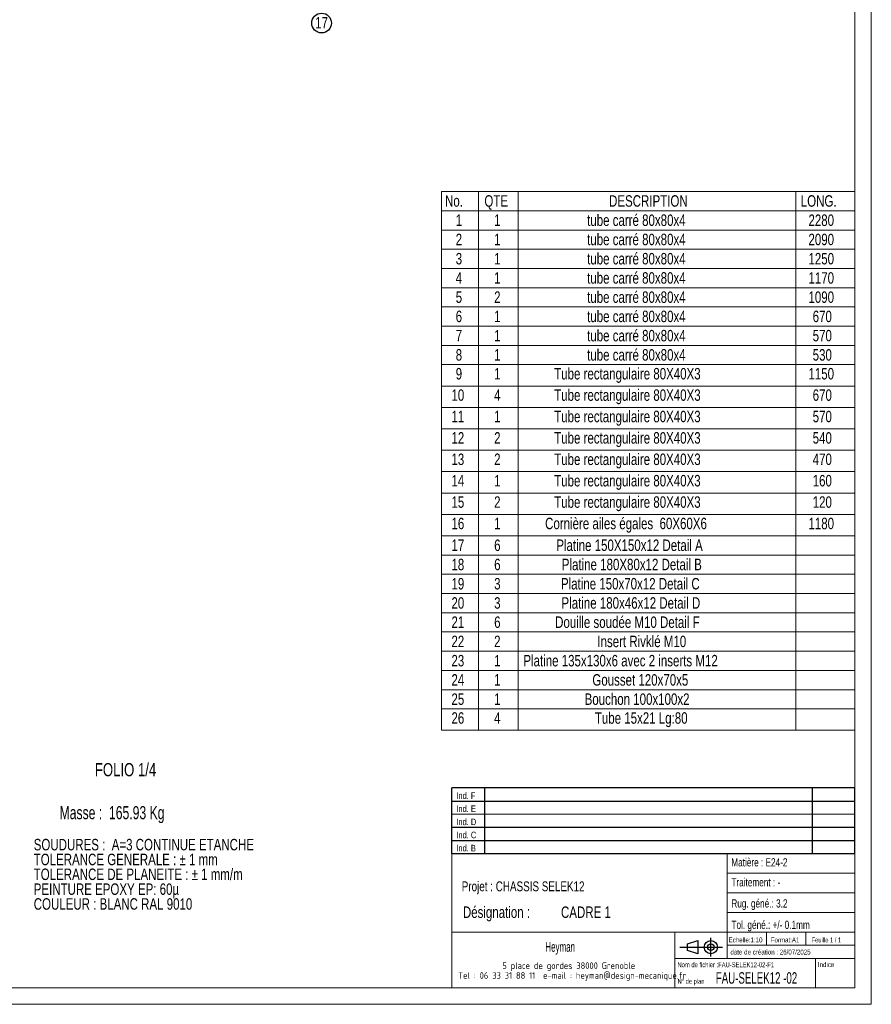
# Model space of a CAD drawing. Header units: millimetres. Extents: x 0 to 841, y 0 to 594.
# Tile 13 of 21: x 581 to 841, y 0 to 300. Entities that reach past the tile are written whole.
import ezdxf

# ---------------------------------------------------------------- set-up
doc = ezdxf.new("R2010")
doc.units = ezdxf.units.MM
doc.layers.add('NOTES', color=6, linetype='Continuous')
doc.styles.add('SLDTEXTSTYLE0', font='TXT', dxfattribs={"width": 0.75})
doc.styles.add('SLDTEXTSTYLE1', font='TXT', dxfattribs={"width": 0.694444})
doc.styles.add('SLDTEXTSTYLE2', font='TXT', dxfattribs={"width": 0.632449})
doc.styles.add('SLDTEXTSTYLE3', font='TXT', dxfattribs={"width": 0.707278})
doc.styles.add('SLDTEXTSTYLE4', font='TXT', dxfattribs={"width": 0.7})
doc.styles.add('SLDTEXTSTYLE5', font='ISOCP3', dxfattribs={"width": 0.96})
doc.styles.add('SLDTEXTSTYLE6', font='TXT', dxfattribs={"width": 0.605})
doc.styles.add('SLDTEXTSTYLE7', font='TXT', dxfattribs={"width": 0.692308})

# ---------------------------------------------------------------- blocks, each defined once
blk = doc.blocks.new('TAB MODIFS_1')
for p, q in [((123, 20), (0, 20)), ((0, 0), (0, 20)), ((10, 20), (10, 0)), ((110, 20), (110, 0)), ((123, 0), (123, 20)), ((0, 16), (123, 16)), ((0, 8), (123, 8)), ((0, 4), (123, 4)), ((0, 0), (123, 0))]:
    blk.add_line(p, q)
at = {"color": 7, "linetype": 'Continuous', "lineweight": 18}
blk.add_line((0, 12), (123, 12), dxfattribs=at)
at = {"color": 7}
for tag in ['AUTOATTR0', 'AUTOATTR1', 'AUTOATTR2', 'AUTOATTR3', 'AUTOATTR4', 'AUTOATTR5', 'AUTOATTR6', 'AUTOATTR7', 'AUTOATTR8', 'AUTOATTR9']:
    blk.add_attdef(tag, (0, 0), '', height=1, dxfattribs=at)
at = {"layer": 'NOTES', "color": 211, "char_height": 2, "attachment_point": 1, "style": 'SLDTEXTSTYLE0'}
for s, insert in [('Ind. F', (1.36, 18.66)), ('Ind. E', (1.36, 14.66)), ('Ind. D', (1.36, 10.66)), ('Ind. C', (1.36, 6.66)), ('Ind. B', (1.36, 2.66))]:
    blk.add_mtext(s, dxfattribs=dict(at, insert=insert))
blk = doc.blocks.new('Bloc2_1')
for p, q in [((2.32, 3.8), (5.55, 4.8)), ((2.32, 1.8), (2.32, 3.8)), ((5.55, 4.8), (5.55, 0.8)), ((9.48, 0), (9.48, 5.6)), ((0, 2.8), (12.98, 2.8)), ((5.55, 0.8), (2.32, 1.8))]:
    blk.add_line(p, q)
for radius in [2, 1]:
    blk.add_circle((9.48, 2.8), radius)
blk = doc.blocks.new('SW_NOTE_0')
at = {"layer": 'NOTES', "color": 0, "char_height": 3.5, "attachment_point": 1, "style": 'SLDTEXTSTYLE0'}
for s, insert in [('SOUDURES :  A=3 CONTINUE ETANCHE', (0, 4.51)), ('TOLERANCE GENERALE : ± 1 mm', (0, -0.01)), ('TOLERANCE DE PLANEITE : ± 1 mm/m', (0, -4.54)), ('PEINTURE EPOXY EP: 60µ', (0, -9.07)), ('COULEUR : BLANC RAL 9010', (0, -13.59))]:
    blk.add_mtext(s, dxfattribs=dict(at, insert=insert))
blk = doc.blocks.new('SW_NOTE_2')
at = {"layer": 'NOTES', "color": 0, "char_height": 3.5, "attachment_point": 1, "style": 'SLDTEXTSTYLE0'}
for s, insert in [('Désignation :', (0, 4.51)), ('CADRE 1', (29.93, 4.51))]:
    blk.add_mtext(s, dxfattribs=dict(at, insert=insert))
blk = doc.blocks.new('SW_NOTE_3')
at = {"layer": 'NOTES', "color": 0, "char_height": 2, "attachment_point": 2, "style": 'SLDTEXTSTYLE5'}
for s, insert in [('5 place de gordes 38000 Grenoble', (20.84, 2.58)), ('Tel : 06 33 31 88 11  e-mail : heyman@design-mecanique.fr', (21.9, -0.42))]:
    blk.add_mtext(s, dxfattribs=dict(at, insert=insert))
blk = doc.blocks.new('SW_TABLEANNOTATION_0')
at = {"color": 0, "linetype": 'Continuous', "lineweight": 18}
for p, q in [((0, 0), (0, -164.36)), ((126.2, 0), (0, 0)), ((11.34, 0), (11.34, -5.87)), ((23.47, 0), (23.47, -5.87)), ((108.18, 0), (108.18, -5.87)), ((126.2, -164.36), (126.2, 0)), ((0, -5.87), (126.2, -5.87)), ((11.34, -5.87), (11.34, -164.36)), ((23.47, -5.87), (23.47, -164.36)), ((108.18, -5.87), (108.18, -164.36)), ((0, -11.74), (126.2, -11.74)), ((0, -17.6), (126.2, -17.6)), ((0, -23.47), (126.2, -23.47)), ((0, -29.34), (126.2, -29.34)), ((0, -35.21), (126.2, -35.21)), ((0, -41.08), (126.2, -41.08)), ((0, -46.95), (126.2, -46.95)), ((0, -52.81), (126.2, -52.81)), ((0, -59.34), (126.2, -59.34)), ((0, -65.86), (126.2, -65.86)), ((0, -72.39), (126.2, -72.39)), ((0, -78.92), (126.2, -78.92)), ((0, -85.44), (126.2, -85.44)), ((0, -91.97), (126.2, -91.97)), ((0, -98.49), (126.2, -98.49)), ((0, -105.02), (126.2, -105.02)), ((0, -110.89), (126.2, -110.89)), ((0, -116.76), (126.2, -116.76)), ((0, -122.62), (126.2, -122.62)), ((0, -128.49), (126.2, -128.49)), ((0, -134.36), (126.2, -134.36)), ((0, -140.23), (126.2, -140.23)), ((0, -146.1), (126.2, -146.1)), ((0, -151.96), (126.2, -151.96)), ((0, -157.83), (126.2, -157.83)), ((0, -164.36), (126.2, -164.36))]:
    blk.add_line(p, q, dxfattribs=at)
at = {"color": 0, "linetype": 'Continuous', "lineweight": 18, "char_height": 3.5, "attachment_point": 1, "style": 'SLDTEXTSTYLE0'}
for s, insert in [('No.', (1.12, -1.13)), ('QTE', (13.13, -1.13)), ('DESCRIPTION', (51.18, -1.13)), ('LONG.', (109.68, -1.13)), ('1', (4.38, -7)), ('1', (16.11, -7)), ('tube carré 80x80x4', (44.48, -7)), ('2280', (112.02, -7)), ('2', (4.38, -12.87)), ('1', (16.11, -12.87)), ('tube carré 80x80x4', (44.48, -12.87)), ('2090', (112.02, -12.87)), ('3', (4.38, -18.74)), ('1', (16.11, -18.74)), ('tube carré 80x80x4', (44.48, -18.74)), ('1250', (112.02, -18.74)), ('tube carré 80x80x4', (44.48, -24.61)), ('4', (4.38, -24.61)), ('1', (16.11, -24.61)), ('1170', (112.02, -24.61)), ('tube carré 80x80x4', (44.48, -30.47)), ('5', (4.38, -30.47)), ('2', (16.11, -30.47)), ('1090', (112.02, -30.47)), ('tube carré 80x80x4', (44.48, -36.34)), ('6', (4.38, -36.34)), ('1', (16.11, -36.34)), ('670', (113.31, -36.34)), ('tube carré 80x80x4', (44.48, -42.21)), ('7', (4.38, -42.21)), ('1', (16.11, -42.21)), ('570', (113.31, -42.21)), ('8', (4.38, -48.08)), ('tube carré 80x80x4', (44.48, -48.08)), ('530', (113.31, -48.08)), ('1', (16.11, -48.08)), ('9', (4.38, -53.83)), ('1', (16.11, -53.83)), ('Tube rectangulaire 80X40X3', (34.43, -53.83)), ('1150', (112.02, -53.83)), ('Tube rectangulaire 80X40X3', (34.43, -60.35)), ('10', (3.08, -60.35)), ('4', (16.11, -60.35)), ('670', (113.31, -60.35)), ('11', (3.08, -66.88)), ('1', (16.11, -66.88)), ('Tube rectangulaire 80X40X3', (34.43, -66.88)), ('570', (113.31, -66.88)), ('12', (3.08, -73.4)), ('2', (16.11, -73.4)), ('Tube rectangulaire 80X40X3', (34.43, -73.4)), ('540', (113.31, -73.4)), ('13', (3.08, -79.93)), ('2', (16.11, -79.93)), ('Tube rectangulaire 80X40X3', (34.43, -79.93)), ('470', (113.31, -79.93)), ('14', (3.08, -86.46)), ('1', (16.11, -86.46)), ('Tube rectangulaire 80X40X3', (34.43, -86.46)), ('160', (113.31, -86.46)), ('15', (3.08, -92.98)), ('2', (16.11, -92.98)), ('Tube rectangulaire 80X40X3', (34.43, -92.98)), ('120', (113.31, -92.98)), ('Cornière ailes égales  60X60X6', (31.66, -99.51)), ('16', (3.08, -99.51)), ('1', (16.11, -99.51)), ('1180', (112.02, -99.51)), ('17', (3.08, -106.15)), ('6', (16.11, -106.15)), ('Platine 150X150x12 Detail A', (35.07, -106.15)), ('18', (3.08, -112.02)), ('6', (16.11, -112.02)), ('Platine 180X80x12 Detail B', (36.75, -112.02)), ('19', (3.08, -117.89)), ('3', (16.11, -117.89)), ('Platine 150x70x12 Detail C', (36.49, -117.89)), ('20', (3.08, -123.76)), ('3', (16.11, -123.76)), ('Platine 180x46x12 Detail D', (36.65, -123.76)), ('Douille soudée M10 Detail F', (34.72, -129.62)), ('21', (3.08, -129.62)), ('6', (16.11, -129.62)), ('Insert Rivklé M10', (47.6, -135.49)), ('22', (3.08, -135.49)), ('2', (16.11, -135.49)), ('Platine 135x130x6 avec 2 inserts M12', (25.02, -141.36)), ('23', (3.08, -141.36)), ('1', (16.11, -141.36)), ('24', (3.08, -147.23)), ('Gousset 120x70x5', (46.08, -147.23)), ('1', (16.11, -147.23)), ('25', (3.08, -153.1)), ('1', (16.11, -153.1)), ('Bouchon 100x100x2', (43.72, -153.1)), ('26', (3.08, -158.85)), ('4', (16.11, -158.85)), ('Tube 15x21 Lg:80', (46.84, -158.85))]:
    blk.add_mtext(s, dxfattribs=dict(at, insert=insert))
blk = doc.blocks.new('SW_NOTE_30')
at = {"layer": 'NOTES', "color": 0}
blk.add_circle((2.44, -1.76), 3.01, dxfattribs=at)
at = {"layer": 'NOTES', "color": 0, "insert": (2.45, 0.09), "char_height": 3.5, "attachment_point": 2, "style": 'SLDTEXTSTYLE0'}
blk.add_mtext('17', dxfattribs=at)

msp = doc.modelspace()

# ---------------------------------------------------------------- linework, layer by layer
at = {"lineweight": 18}
for p, q in [((841, 594), (841, 0)), ((836, 589), (836, 5)), ((713, 46), (713, 5)), ((836, 46), (713, 46)), ((797, 46), (797, 14)), ((836, 46), (836, 5)), ((797, 40), (836, 40)), ((797, 34), (836, 34)), ((797, 28), (836, 28)), ((713, 22), (836, 22)), ((781, 22), (781, 5)), ((809, 22), (809, 18)), ((821, 22), (821, 18)), ((797, 18), (836, 18)), ((781, 14), (836, 14)), ((824, 14), (824, 5)), ((836, 5), (5, 5)), ((713, 5), (836, 5)), ((841, 0), (0, 0))]:
    msp.add_line(p, q, dxfattribs=at)

# ---------------------------------------------------------------- block references
msp.add_blockref('SW_TABLEANNOTATION_0', (709.8, 247.94), dxfattribs=at)
for name, p in [('TAB MODIFS_1', (712.99, 45.99)), ('Bloc2_1', (782.56, 14.63))]:
    msp.add_blockref(name, p)
at = {"layer": 'NOTES'}
for name, p in [('SW_NOTE_30', (670.8, 301.1)), ('SW_NOTE_0', (585.41, 45.95)), ('SW_NOTE_2', (716.37, 25.34)), ('SW_NOTE_3', (727.84, 10.21))]:
    msp.add_blockref(name, p, dxfattribs=at)

# ---------------------------------------------------------------- texts
for s, insert, char_height, attachment_point, style in [('FOLIO 1/4', (604.06, 73.58), 4, 1, 'SLDTEXTSTYLE0'), ('Masse :  165.93 Kg', (593.3, 60.46), 4, 1, 'SLDTEXTSTYLE1'), ('Matière : E24-2', (798.27, 44.56), 2.5, 1, 'SLDTEXTSTYLE0'), ('Projet : CHASSIS SELEK12', (716.02, 37.49), 3, 1, 'SLDTEXTSTYLE0'), ('Traitement : -', (798.3, 38.47), 2.5, 1, 'SLDTEXTSTYLE0'), ('Rug. géné.: 3.2', (798.28, 32.03), 2.5, 1, 'SLDTEXTSTYLE0'), ('Tol. géné.: +/- 0.1mm', (798.32, 25.5), 2.5, 1, 'SLDTEXTSTYLE0'), ('Heyman', (746.06, 19.03), 3, 2, 'SLDTEXTSTYLE6'), ('Echelle:1:10', (797.45, 20.4), 1.5, 1, 'SLDTEXTSTYLE0'), ('Format:A1', (810.29, 20.38), 1.5, 1, 'SLDTEXTSTYLE0'), ('Feuille 1 / 1', (822.81, 20.38), 1.5, 1, 'SLDTEXTSTYLE7'), ('date de création : 26/07/2025', (798.01, 16.69), 1.5, 1, 'SLDTEXTSTYLE0'), ('Nom de fichier :FAU-SELEK12-02-F1', (781.85, 12.82), 1.5, 1, 'SLDTEXTSTYLE3'), ('Indice', (824.69, 12.86), 1.5, 1, 'SLDTEXTSTYLE0'), ('FAU-SELEK12 -02', (793.54, 9.79), 3.5, 1, 'SLDTEXTSTYLE2'), ('N° de plan', (781.88, 7.77), 1.5, 1, 'SLDTEXTSTYLE4')]:
    msp.add_mtext(s, dxfattribs=dict(at, insert=insert, char_height=char_height, attachment_point=attachment_point, style=style))

doc.saveas('drawing.dxf')
